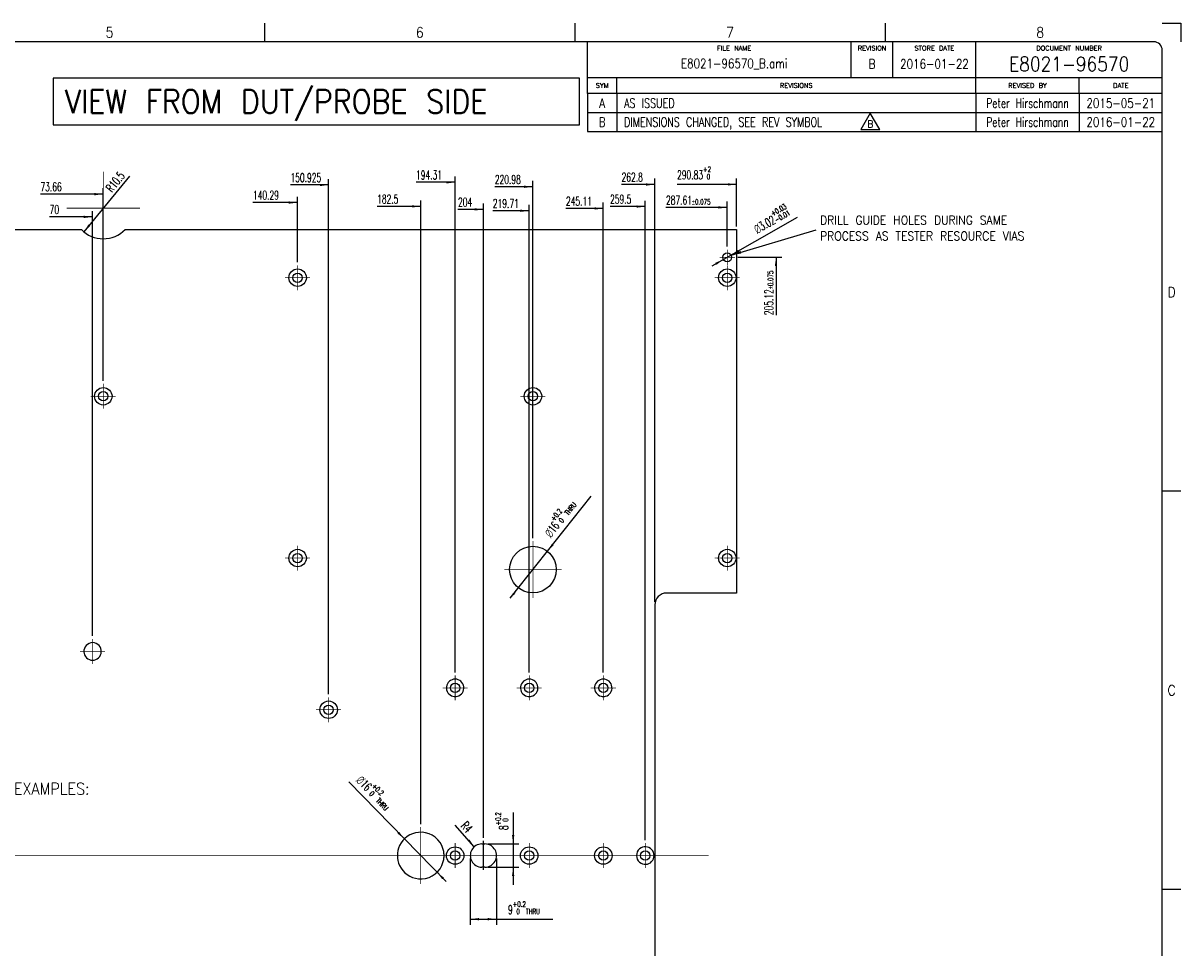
# Model space of a CAD drawing. Header units: inches. Extents: x 0 to 841, y 0 to 594.
# Tile 4 of 4: x 444 to 841, y 277 to 594. Entities that reach past the tile are written whole.
import ezdxf

# ---------------------------------------------------------------- set-up
doc = ezdxf.new("R2010")
doc.units = ezdxf.units.IN
doc.linetypes.add('DOT_CENTER', pattern=[14, 12, -1, 0, -1])
doc.layers.add('1', color=7, linetype='Continuous')
doc.styles.add('CONVERTER_11', font='txt.shx', dxfattribs={"width": 0.9})
doc.styles.add('CONVERTER_12', font='txt.shx', dxfattribs={"width": 0.63})
doc.styles.add('CONVERTER_13', font='txt.shx', dxfattribs={"width": 0.81})
doc.styles.add('CONVERTER_14', font='txt.shx', dxfattribs={"width": 0.72})
doc.styles.add('CONVERTER_15', font='txt.shx', dxfattribs={"width": 0.749})
doc.styles.add('CONVERTER_16', font='txt.shx', dxfattribs={"width": 1.035})
doc.styles.add('CONVERTER_17', font='complex.shx', dxfattribs={"width": 0.855})
doc.dimstyles.new('ME10_DIM_10', dxfattribs={"dimtxt": 3, "dimasz": 3, "dimexe": 2, "dimexo": 1, "dimgap": 1, "dimtad": 1, "dimdsep": 46, "dimtxsty": 'CONVERTER_12', "dimsah": 1, "dimcen": 0.09, "dimclrd": 3, "dimclre": 3, "dimclrt": 3, "dimadec": 0, "dimazin": 0, "dimtol": 1, "dimtp": 0.2, "dimtfac": 0.6, "dimtdec": 1, "dimtix": 1, "dimtmove": 0, "dimatfit": 3, "dimfxl": 1, "dimtolj": 1, "dimtzin": 0, "dimarcsym": 0})
doc.dimstyles.get("Standard").update_dxf_attribs({"dimtxt": 0.18, "dimasz": 0.18, "dimexe": 0.18, "dimexo": 0.0625, "dimgap": 0.09, "dimtad": 0, "dimtih": 1, "dimtoh": 1, "dimdec": 4, "dimzin": 0, "dimdsep": 46, "dimtxsty": 'Standard', "dimcen": 0.09, "dimadec": 0, "dimazin": 0, "dimtfac": 1, "dimtdec": 4, "dimtofl": 0, "dimtmove": 0, "dimatfit": 3, "dimfxl": 1, "dimtolj": 1, "dimtzin": 0, "dimarcsym": 0})

# ---------------------------------------------------------------- blocks, each defined once
blk = doc.blocks.new('E8021-96570_pcb__3', base_point=(107.04, 93.97))
at = {"color": 7, "linetype": 'Continuous'}
for p, q in [((331.72, 523.23), (464.03, 523.23)), ((479.04, 523.23), (688.7, 523.23)), ((688.7, 523.23), (688.7, 398.6)), ((688.7, 398.6), (664.67, 398.6)), ((660.67, 394.6), (660.67, 222.6)), ((601.37, 312.6), (602.37, 312.6)), ((588.35, 309.23), (588.35, 307.97)), ((602.37, 304.6), (601.37, 304.6))]:
    blk.add_line(p, q, dxfattribs=at)
for centre, radius in [((685.48, 513.72), 1.51), ((538.16, 506.72), 3), ((538.16, 506.72), 1.6), ((685.48, 506.72), 3), ((685.48, 506.72), 1.6), ((471.53, 466.08), 3), ((618.85, 466.08), 3), ((471.53, 466.08), 1.6), ((618.85, 466.08), 1.6), ((538.16, 410.6), 3), ((618.85, 406.67), 8), ((685.48, 410.6), 3), ((538.16, 410.6), 1.6), ((685.48, 410.6), 1.6), ((592.18, 366.1), 1.6), ((617.58, 366.1), 1.6), ((642.98, 366.1), 1.6), ((548.8, 358.6), 3), ((548.8, 358.6), 1.6), ((592.18, 308.6), 3), ((592.18, 308.6), 1.6), ((617.58, 308.6), 3), ((617.58, 308.6), 1.6), ((642.98, 308.6), 3), ((642.98, 308.6), 1.6), ((657.37, 308.6), 1.6)]:
    blk.add_circle(centre, radius, dxfattribs=at)
for centre, radius, start, end in [((471.53, 530.57), 10.5, 224.359, 315.641), ((664.67, 394.6), 4, 90, 180), ((467.87, 378.6), 3, 41.8103, 138.1897), ((467.87, 378.6), 3, 138.1897, 41.8103), ((592.18, 366.1), 3, 284.8351, 255.1649), ((617.58, 366.1), 3, 284.8351, 255.1649), ((642.98, 366.1), 3, 284.8351, 255.1649), ((592.18, 366.1), 3, 255.1649, 284.8351), ((617.58, 366.1), 3, 255.1649, 284.8351), ((642.98, 366.1), 3, 255.1649, 284.8351), ((580.37, 308.6), 8, 95.6672, 154.8493), ((580.37, 308.6), 8, 25.1507, 95.6672), ((580.37, 308.6), 8, 154.8493, 205.1507), ((580.37, 308.6), 8, 4.5308, 25.1507), ((601.37, 308.6), 4, 121.7883, 238.2117), ((601.37, 308.6), 4, 90, 121.7883), ((602.37, 308.6), 4, 58.2117, 90), ((602.37, 308.6), 4, 301.7883, 58.2117), ((657.37, 308.6), 3, 130.4161, 229.5839), ((657.37, 308.6), 3, 229.5839, 130.4161), ((580.37, 308.6), 8, 334.8493, 355.4692), ((580.37, 308.6), 8, 205.1507, 264.3328), ((580.37, 308.6), 8, 264.3328, 334.8493), ((601.37, 308.6), 4, 238.2117, 270), ((602.37, 308.6), 4, 270, 301.7883)]:
    blk.add_arc(centre, radius, start, end, dxfattribs=at)
at = {"layer": '1', "color": 1, "linetype": 'DOT_CENTER', "const_width": 0.25}
for points in [[(471.53, 543.12), (471.53, 518.02)], [(484.08, 530.57), (458.98, 530.57)], [(685.48, 516.38), (685.48, 511.06)], [(688.15, 513.72), (682.82, 513.72)], [(538.16, 511.02), (538.16, 502.42)], [(685.48, 511.02), (685.48, 502.42)], [(542.46, 506.72), (533.86, 506.72)], [(689.78, 506.72), (681.18, 506.72)], [(471.53, 470.38), (471.53, 461.78)], [(618.85, 470.38), (618.85, 461.78)], [(475.83, 466.08), (467.23, 466.08)], [(623.15, 466.08), (614.55, 466.08)], [(538.16, 414.9), (538.16, 406.3)], [(618.85, 416.47), (618.85, 396.87)], [(685.48, 414.9), (685.48, 406.3)], [(542.46, 410.6), (533.86, 410.6)], [(689.78, 410.6), (681.18, 410.6)], [(628.65, 406.67), (609.05, 406.67)], [(467.87, 382.9), (467.87, 374.3)], [(472.17, 378.6), (463.57, 378.6)], [(592.18, 370.4), (592.18, 361.8)], [(617.58, 370.4), (617.58, 361.8)], [(642.98, 370.4), (642.98, 361.8)], [(596.48, 366.1), (587.88, 366.1)], [(621.88, 366.1), (613.28, 366.1)], [(647.28, 366.1), (638.68, 366.1)], [(548.8, 362.9), (548.8, 354.3)], [(553.1, 358.6), (544.5, 358.6)], [(580.37, 318.4), (580.37, 298.8)], [(592.18, 312.9), (592.18, 304.3)], [(617.58, 312.9), (617.58, 304.3)], [(642.98, 312.9), (642.98, 304.3)], [(657.37, 312.9), (657.37, 304.3)], [(105.85, 308.6), (679.16, 308.6)], [(590.17, 308.6), (570.57, 308.6)], [(596.48, 308.6), (587.88, 308.6)], [(621.88, 308.6), (613.28, 308.6)], [(647.28, 308.6), (638.68, 308.6)], [(661.67, 308.6), (653.07, 308.6)]]:
    blk.add_lwpolyline(points, dxfattribs=at)
blk = doc.blocks.new('E8021-96570__4', base_point=(107.04, 93.97))
blk.add_blockref('E8021-96570_pcb__3', (107.04, 93.97))
blk = doc.blocks.new('*D14')
at = {"layer": '1', "color": 3, "linetype": 'Continuous'}
for p, q in [((612.07, 323.41), (612.07, 312.6)), ((603.37, 312.6), (614.07, 312.6)), ((612.07, 312.6), (612.07, 304.6)), ((603.37, 304.6), (614.07, 304.6)), ((612.07, 304.6), (612.07, 298.6))]:
    blk.add_line(p, q, dxfattribs=at)
at = {"layer": '1', "color": 3}
for points in [[(611.68, 315.6), (612.47, 315.6), (612.07, 312.6)], [(612.47, 301.6), (611.68, 301.6), (612.07, 304.6)]]:
    blk.add_solid(points, dxfattribs=at)
at = {"layer": '1', "color": 3, "insert": (610.32, 317.34), "char_height": 3, "attachment_point": 7, "rotation": 90, "line_spacing_factor": 0.60024, "style": 'CONVERTER_12'}
blk.add_mtext('\\C3;8\\C3;\\H1.8;\\S+0.2^  0;', dxfattribs=at)
blk = doc.blocks.new('*D29')
at = {"layer": '1', "color": 3, "linetype": 'Continuous'}
for p, q in [((689.15, 513.72), (704.2, 513.72)), ((702.2, 513.72), (702.2, 493.87))]:
    blk.add_line(p, q, dxfattribs=at)
at = {"layer": '1', "color": 3}
blk.add_solid([(702.6, 510.72), (701.81, 510.72), (702.2, 513.72)], dxfattribs=at)
at = {"layer": '1', "color": 3, "insert": (701.2, 493.87), "char_height": 3, "attachment_point": 7, "rotation": 90, "line_spacing_factor": 0.60024, "style": 'CONVERTER_12'}
blk.add_mtext('\\C3;205.12\\C3;\\H1.8;{\\Fgdt;`}0.075', dxfattribs=at)
blk = doc.blocks.new('*D40')
at = {"layer": '1', "color": 3, "linetype": 'Continuous'}
for p, q in [((580.37, 319.4), (580.37, 533.18)), ((580.37, 531.18), (565.43, 531.18))]:
    blk.add_line(p, q, dxfattribs=at)
at = {"layer": '1', "color": 3}
blk.add_solid([(577.37, 530.79), (577.37, 531.58), (580.37, 531.18)], dxfattribs=at)
at = {"layer": '1', "color": 3, "insert": (565.43, 532.18), "char_height": 3, "attachment_point": 7, "rotation": 0.0001, "line_spacing_factor": 0.60024, "style": 'CONVERTER_12'}
blk.add_mtext('182.5', dxfattribs=at)
blk = doc.blocks.new('*D42')
at = {"layer": '1', "color": 3, "linetype": 'Continuous'}
for p, q in [((688.7, 524.23), (688.7, 540.72)), ((688.7, 538.72), (668.28, 538.72))]:
    blk.add_line(p, q, dxfattribs=at)
at = {"layer": '1', "color": 3}
blk.add_solid([(685.7, 538.32), (685.7, 539.11), (688.7, 538.72)], dxfattribs=at)
at = {"layer": '1', "color": 3, "insert": (668.28, 540.47), "char_height": 3, "attachment_point": 7, "rotation": 0.0001, "line_spacing_factor": 0.60024, "style": 'CONVERTER_12'}
blk.add_mtext('\\C3;290.83\\C3;\\H1.8;\\S+2^  0;', dxfattribs=at)
blk = doc.blocks.new('*D43')
at = {"layer": '1', "color": 3, "linetype": 'Continuous'}
for p, q in [((685.48, 517.38), (685.48, 532.82)), ((685.48, 530.82), (664.47, 530.82))]:
    blk.add_line(p, q, dxfattribs=at)
at = {"layer": '1', "color": 3}
blk.add_solid([(682.48, 530.43), (682.48, 531.22), (685.48, 530.82)], dxfattribs=at)
at = {"layer": '1', "color": 3, "insert": (664.47, 531.82), "char_height": 3, "attachment_point": 7, "rotation": 0.0001, "line_spacing_factor": 0.60024, "style": 'CONVERTER_12'}
blk.add_mtext('\\C3;287.61\\C3;\\H1.8;{\\Fgdt;`}0.075', dxfattribs=at)
blk = doc.blocks.new('*D44')
at = {"layer": '1', "color": 3, "linetype": 'Continuous'}
for p, q in [((660.67, 395.6), (660.67, 540.69)), ((660.67, 538.69), (649.25, 538.69))]:
    blk.add_line(p, q, dxfattribs=at)
at = {"layer": '1', "color": 3}
blk.add_solid([(657.67, 538.29), (657.67, 539.08), (660.67, 538.69)], dxfattribs=at)
at = {"layer": '1', "color": 3, "insert": (649.25, 539.69), "char_height": 3, "attachment_point": 7, "rotation": 0.0001, "line_spacing_factor": 0.60024, "style": 'CONVERTER_12'}
blk.add_mtext('262.8', dxfattribs=at)
blk = doc.blocks.new('*D45')
at = {"layer": '1', "color": 3, "linetype": 'Continuous'}
for p, q in [((657.37, 313.9), (657.37, 533.12)), ((657.37, 531.12), (645.3, 531.12))]:
    blk.add_line(p, q, dxfattribs=at)
at = {"layer": '1', "color": 3}
blk.add_solid([(654.37, 530.73), (654.37, 531.52), (657.37, 531.12)], dxfattribs=at)
at = {"layer": '1', "color": 3, "insert": (645.3, 532.12), "char_height": 3, "attachment_point": 7, "rotation": 0.0001, "line_spacing_factor": 0.60024, "style": 'CONVERTER_12'}
blk.add_mtext('259.5', dxfattribs=at)
blk = doc.blocks.new('*D46')
at = {"layer": '1', "color": 3, "linetype": 'Continuous'}
for p, q in [((642.98, 371.4), (642.98, 532.46)), ((642.98, 530.46), (630.17, 530.46))]:
    blk.add_line(p, q, dxfattribs=at)
at = {"layer": '1', "color": 3}
blk.add_solid([(639.98, 530.07), (639.98, 530.86), (642.98, 530.46)], dxfattribs=at)
at = {"layer": '1', "color": 3, "insert": (630.17, 531.46), "char_height": 3, "attachment_point": 7, "rotation": 0.0001, "line_spacing_factor": 0.60024, "style": 'CONVERTER_12'}
blk.add_mtext('245.11', dxfattribs=at)
blk = doc.blocks.new('*D47')
at = {"layer": '1', "color": 3, "linetype": 'Continuous'}
for p, q in [((618.85, 417.47), (618.85, 539.9)), ((618.85, 537.9), (605.79, 537.9))]:
    blk.add_line(p, q, dxfattribs=at)
at = {"layer": '1', "color": 3}
blk.add_solid([(615.85, 537.51), (615.85, 538.3), (618.85, 537.9)], dxfattribs=at)
at = {"layer": '1', "color": 3, "insert": (605.79, 538.9), "char_height": 3, "attachment_point": 7, "rotation": 0.0001, "line_spacing_factor": 0.60024, "style": 'CONVERTER_12'}
blk.add_mtext('220.98', dxfattribs=at)
blk = doc.blocks.new('*D48')
at = {"layer": '1', "color": 3, "linetype": 'Continuous'}
for p, q in [((617.58, 529.68), (605.1, 529.68)), ((617.58, 371.4), (617.58, 531.68))]:
    blk.add_line(p, q, dxfattribs=at)
at = {"layer": '1', "color": 3}
blk.add_solid([(614.58, 529.28), (614.58, 530.07), (617.58, 529.68)], dxfattribs=at)
at = {"layer": '1', "color": 3, "insert": (605.1, 530.68), "char_height": 3, "attachment_point": 7, "rotation": 0.0001, "line_spacing_factor": 0.60024, "style": 'CONVERTER_12'}
blk.add_mtext('219.71', dxfattribs=at)
blk = doc.blocks.new('*D49')
at = {"layer": '1', "color": 3, "linetype": 'Continuous'}
for p, q in [((592.18, 371.4), (592.18, 541.43)), ((592.18, 539.43), (578.78, 539.43))]:
    blk.add_line(p, q, dxfattribs=at)
at = {"layer": '1', "color": 3}
blk.add_solid([(589.18, 539.04), (589.18, 539.83), (592.18, 539.43)], dxfattribs=at)
at = {"layer": '1', "color": 3, "insert": (578.78, 540.43), "char_height": 3, "attachment_point": 7, "rotation": 0.0001, "line_spacing_factor": 0.60024, "style": 'CONVERTER_12'}
blk.add_mtext('194.31', dxfattribs=at)
blk = doc.blocks.new('*D50')
at = {"layer": '1', "color": 3, "linetype": 'Continuous'}
for p, q in [((548.8, 363.9), (548.8, 540.53)), ((548.8, 538.53), (535.73, 538.53))]:
    blk.add_line(p, q, dxfattribs=at)
at = {"layer": '1', "color": 3}
blk.add_solid([(545.8, 538.13), (545.8, 538.92), (548.8, 538.53)], dxfattribs=at)
at = {"layer": '1', "color": 3, "insert": (535.73, 539.53), "char_height": 3, "attachment_point": 7, "rotation": 0.0001, "line_spacing_factor": 0.60024, "style": 'CONVERTER_12'}
blk.add_mtext('150.925', dxfattribs=at)
blk = doc.blocks.new('*D51')
at = {"layer": '1', "color": 3, "linetype": 'Continuous'}
for p, q in [((538.16, 532.49), (522.85, 532.49)), ((538.16, 512.02), (538.16, 534.49))]:
    blk.add_line(p, q, dxfattribs=at)
at = {"layer": '1', "color": 3}
blk.add_solid([(535.16, 532.1), (535.16, 532.89), (538.16, 532.49)], dxfattribs=at)
at = {"layer": '1', "color": 3, "insert": (522.85, 533.49), "char_height": 3, "attachment_point": 7, "rotation": 0.0001, "line_spacing_factor": 0.60024, "style": 'CONVERTER_12'}
blk.add_mtext('140.29', dxfattribs=at)
blk = doc.blocks.new('*D52')
at = {"layer": '1', "color": 3, "linetype": 'Continuous'}
for p, q in [((471.53, 471.38), (471.53, 537.37)), ((471.53, 535.37), (450, 535.37))]:
    blk.add_line(p, q, dxfattribs=at)
at = {"layer": '1', "color": 3}
blk.add_solid([(468.53, 534.98), (468.53, 535.77), (471.53, 535.37)], dxfattribs=at)
at = {"layer": '1', "color": 3, "insert": (450, 536.37), "char_height": 3, "attachment_point": 7, "rotation": 0.0001, "line_spacing_factor": 0.60024, "style": 'CONVERTER_12'}
blk.add_mtext('73.66', dxfattribs=at)
blk = doc.blocks.new('*D53')
at = {"layer": '1', "color": 3, "linetype": 'Continuous'}
for p, q in [((601.87, 314.7), (601.87, 532.15)), ((601.87, 530.15), (593.16, 530.15))]:
    blk.add_line(p, q, dxfattribs=at)
at = {"layer": '1', "color": 3}
blk.add_solid([(598.87, 529.75), (598.87, 530.54), (601.87, 530.15)], dxfattribs=at)
at = {"layer": '1', "color": 3, "insert": (593.16, 531.15), "char_height": 3, "attachment_point": 7, "rotation": 0.0001, "line_spacing_factor": 0.60024, "style": 'CONVERTER_12'}
blk.add_mtext('204', dxfattribs=at)
blk = doc.blocks.new('*D54')
at = {"layer": '1', "color": 3, "linetype": 'Continuous'}
for p, q in [((467.87, 383.9), (467.87, 529.58)), ((467.87, 527.58), (453.15, 527.58))]:
    blk.add_line(p, q, dxfattribs=at)
at = {"layer": '1', "color": 3}
blk.add_solid([(464.87, 527.18), (464.87, 527.97), (467.87, 527.58)], dxfattribs=at)
at = {"layer": '1', "color": 3, "insert": (453.15, 528.58), "char_height": 3, "attachment_point": 7, "rotation": 0.0001, "line_spacing_factor": 0.60024, "style": 'CONVERTER_12'}
blk.add_mtext('70', dxfattribs=at)
blk = doc.blocks.new('*D70')
at = {"layer": '1', "color": 3, "linetype": 'Continuous'}
blk.add_line((598.74, 311.61), (592.24, 319.03), dxfattribs=at)
at = {"layer": '1', "color": 3}
blk.add_solid([(596.47, 313.61), (597.06, 314.13), (598.74, 311.61)], dxfattribs=at)
at = {"layer": '1', "color": 3, "insert": (592.81, 319.9), "char_height": 3, "attachment_point": 7, "rotation": 311.2049, "line_spacing_factor": 0.60024, "style": 'CONVERTER_12'}
blk.add_mtext('\\C3; R\\C3;4', dxfattribs=at)
blk = doc.blocks.new('*D76')
at = {"layer": '1', "color": 3, "linetype": 'Continuous'}
blk.add_line((480.53, 541.59), (464.89, 522.44), dxfattribs=at)
at = {"layer": '1', "color": 3}
blk.add_solid([(466.48, 525.01), (467.1, 524.51), (464.89, 522.44)], dxfattribs=at)
at = {"layer": '1', "color": 3, "insert": (473.43, 534.47), "char_height": 3, "attachment_point": 7, "rotation": 50.7579, "line_spacing_factor": 0.60024, "style": 'CONVERTER_12'}
blk.add_mtext('\\C3; R\\C3;10.5', dxfattribs=at)
blk = doc.blocks.new('*D78')
at = {"layer": '1', "color": 3, "linetype": 'Continuous'}
blk.add_line((589.11, 299.66), (555.69, 333.86), dxfattribs=at)
at = {"layer": '1', "color": 3}
for points in [[(572.4, 316.19), (572.97, 316.74), (574.78, 314.32)], [(588.35, 301.01), (587.78, 300.46), (585.97, 302.88)]]:
    blk.add_solid(points, dxfattribs=at)
at = {"layer": '1', "color": 3, "insert": (556.76, 335.27), "char_height": 3, "attachment_point": 7, "rotation": 314.3367, "line_spacing_factor": 0.60024, "style": 'CONVERTER_12'}
blk.add_mtext('\\C3; {\\Fgdt;n}\\C3;\\C3;16\\C3;\\H1.8;\\S+0.2^  0;\\C3;THRU', dxfattribs=at)
blk = doc.blocks.new('*D79')
at = {"layer": '1', "color": 3, "linetype": 'Continuous'}
blk.add_line((611.08, 396.88), (638.79, 431.78), dxfattribs=at)
at = {"layer": '1', "color": 3}
for points in [[(625.38, 415.53), (626, 415.04), (623.83, 412.94)], [(612.33, 397.81), (611.71, 398.3), (613.88, 400.4)]]:
    blk.add_solid(points, dxfattribs=at)
at = {"layer": '1', "color": 3, "insert": (624.04, 416.02), "char_height": 3, "attachment_point": 7, "rotation": 51.5588, "line_spacing_factor": 0.60024, "style": 'CONVERTER_12'}
blk.add_mtext('\\C3; {\\Fgdt;n}\\C3;\\C3;16\\C3;\\H1.8;\\S+0.2^  0;\\C3;THRU', dxfattribs=at)
blk = doc.blocks.new('*D81')
at = {"layer": '1', "color": 3, "linetype": 'Continuous'}
blk.add_line((680.27, 510.74), (709.61, 527.5), dxfattribs=at)
at = {"layer": '1', "color": 3}
for points in [[(689.21, 516.3), (689.6, 515.61), (686.8, 514.47)], [(681.76, 511.14), (681.37, 511.83), (684.17, 512.97)]]:
    blk.add_solid(points, dxfattribs=at)
at = {"layer": '1', "color": 3, "insert": (694.34, 520.79), "char_height": 3, "attachment_point": 7, "rotation": 29.7302, "line_spacing_factor": 0.60024, "style": 'CONVERTER_12'}
blk.add_mtext('\\C3; {\\Fgdt;n}\\C3;\\C3;3.02\\C3;\\H1.8;\\S+0.03^ -0.01;', dxfattribs=at)
blk = doc.blocks.new('*D88')
at = {"layer": '1', "color": 3, "linetype": 'Continuous'}
for p, q in [((597.37, 307.6), (597.37, 284.8)), ((606.37, 307.6), (606.37, 284.8)), ((597.37, 286.8), (606.37, 286.8)), ((606.37, 286.8), (625.65, 286.8))]:
    blk.add_line(p, q, dxfattribs=at)
at = {"layer": '1', "color": 3}
for points in [[(600.37, 287.19), (600.37, 286.4), (597.37, 286.8)], [(603.37, 286.4), (603.37, 287.19), (606.37, 286.8)]]:
    blk.add_solid(points, dxfattribs=at)
at = {"layer": '1', "color": 3, "insert": (610.31, 288.55), "char_height": 3, "attachment_point": 7, "rotation": 0.0001, "line_spacing_factor": 0.60024, "style": 'CONVERTER_12'}
blk.add_mtext('\\C3;\\C3;9\\C3;\\H1.8;\\S+0.2^  0;\\C3;THRU', dxfattribs=at)
blk = doc.blocks.new('REV_TRIANGLE__5', base_point=(734.53, 559.43))
at = {"layer": '1', "color": 3, "linetype": 'Continuous'}
for p, q in [((734.53, 563.18), (731.28, 557.55)), ((737.78, 557.55), (734.53, 563.18)), ((731.28, 557.55), (737.78, 557.55))]:
    blk.add_line(p, q, dxfattribs=at)
at = {"layer": '1', "color": 3, "insert": (734.53, 559.43), "char_height": 2.5, "attachment_point": 5, "line_spacing_factor": 0.90036, "style": 'CONVERTER_11'}
blk.add_mtext('B', dxfattribs=at)
blk = doc.blocks.new('Revision_Block', base_point=(637.56, 575.41))
at = {"color": 4, "linetype": 'Continuous'}
for p, q in [((637.56, 569.86), (637.56, 575.41)), ((647.61, 569.86), (647.61, 575.41)), ((770.67, 569.86), (770.67, 575.41)), ((806.17, 569.86), (806.17, 575.41)), ((637.56, 569.86), (637.56, 563.36)), ((834.65, 569.86), (637.56, 569.86)), ((647.61, 569.86), (647.61, 563.36)), ((770.67, 569.86), (770.67, 563.36)), ((806.17, 569.86), (806.17, 563.36)), ((637.56, 563.36), (834.65, 563.36)), ((637.56, 563.36), (637.56, 556.86)), ((647.61, 563.36), (647.61, 556.86)), ((770.67, 563.36), (770.67, 556.86)), ((806.17, 563.36), (806.17, 556.86)), ((637.56, 556.86), (834.65, 556.86))]:
    blk.add_line(p, q, dxfattribs=at)
at = {"color": 4, "char_height": 1.6, "attachment_point": 5, "line_spacing_factor": 1.12545, "style": 'CONVERTER_16'}
for s, insert in [('SYM', (642.59, 572.63)), ('REVISIONS', (709.14, 572.63)), ('REVISED BY', (788.42, 572.63)), ('DATE', (820.41, 572.63))]:
    blk.add_mtext(s, dxfattribs=dict(at, insert=insert))
at = {"color": 3, "char_height": 3.2, "line_spacing_factor": 1.020408}
for s, insert, attachment_point, style in [('A', (642.59, 568.18), 2, 'CONVERTER_13'), ('AS ISSUED', (650.11, 568.18), 1, 'CONVERTER_15'), ('Peter Hirschmann', (788.42, 568.18), 2, 'CONVERTER_14'), ('2015-05-21', (820.41, 568.18), 2, 'CONVERTER_13'), ('B', (642.59, 561.68), 2, 'CONVERTER_13'), ('DIMENSIONS CHANGED, SEE REV SYMBOL', (650.11, 561.68), 1, 'CONVERTER_15'), ('Peter Hirschmann', (788.42, 561.68), 2, 'CONVERTER_14'), ('2016-01-22', (820.41, 561.68), 2, 'CONVERTER_13')]:
    blk.add_mtext(s, dxfattribs=dict(at, insert=insert, attachment_point=attachment_point, style=style))
blk = doc.blocks.new('Drawing_Grid_Zones__9', base_point=(6.35, 6.35))
at = {"layer": '1', "color": 4, "linetype": 'Continuous'}
for p, q in [((526.8625, 594), (526.8625, 587.65)), ((633.225, 594), (633.225, 587.65)), ((739.5875, 594), (739.5875, 587.65)), ((834.65, 594), (841, 594)), ((841, 594), (841, 587.65)), ((841, 433.525), (834.65, 433.525)), ((841, 297), (834.65, 297))]:
    blk.add_line(p, q, dxfattribs=at)
at = {"layer": '1', "color": 4, "char_height": 3.5, "attachment_point": 5, "line_spacing_factor": 1.080432, "style": 'CONVERTER_11'}
for s, insert in [('5', (473.68125, 590.825)), ('6', (580.04375, 590.825)), ('7', (686.40625, 590.825)), ('8', (792.76875, 590.825)), ('D', (837.825, 501.7875)), ('C', (837.825, 365.2625))]:
    blk.add_mtext(s, dxfattribs=dict(at, insert=insert))
blk = doc.blocks.new('A1_Size_Verigy_Frame__10', base_point=(6.35, 6.35))
at = {"color": 7, "linetype": 'Continuous'}
for p, q in [((637.56, 575.41), (637.56, 587.65)), ((770.75, 575.41), (770.75, 587.65)), ((637.56, 575.41), (834.65, 575.41))]:
    blk.add_line(p, q, dxfattribs=at)
at = {"layer": '1', "color": 7, "linetype": 'Continuous'}
for p, q in [((831.65, 587.65), (9.35, 587.65)), ((834.65, 9.35), (834.65, 584.65))]:
    blk.add_line(p, q, dxfattribs=at)
at = {"layer": '1', "color": 4, "linetype": 'Continuous'}
for p, q in [((728, 575.41), (728, 587.65)), ((742.28, 575.41), (742.28, 587.65))]:
    blk.add_line(p, q, dxfattribs=at)
at = {"layer": '1', "color": 7, "linetype": 'Continuous'}
blk.add_arc((831.65, 584.65), 3, 0, 90, dxfattribs=at)
at = {"layer": '1'}
for name, p in [('Drawing_Grid_Zones__9', (6.35, 6.35)), ('Revision_Block', (637.56, 575.41))]:
    blk.add_blockref(name, p, dxfattribs=at)
at = {"color": 4}
for s, insert, char_height, attachment_point, line_spacing_factor, style in [('FILE NAME', (687.87, 586.24), 1.6, 2, 1.12545, 'CONVERTER_16'), ('REVISION', (735.14, 586.24), 1.6, 2, 1.12545, 'CONVERTER_16'), ('STORE DATE', (756.52, 586.24), 1.6, 2, 1.12545, 'CONVERTER_16'), ('DOCUMENT NUMBER', (802.7, 586.24), 1.6, 2, 1.12545, 'CONVERTER_16'), ('E8021-96570_B.ami', (687.87, 580.01), 3.2, 5, 1.020408, 'CONVERTER_13'), ('2016-01-22', (756.52, 580.01), 3.2, 5, 1.020408, 'CONVERTER_13')]:
    blk.add_mtext(s, dxfattribs=dict(at, insert=insert, char_height=char_height, attachment_point=attachment_point, line_spacing_factor=line_spacing_factor, style=style))
at = {"color": 3, "insert": (802.7, 580.01), "char_height": 5, "attachment_point": 5, "line_spacing_factor": 1.020408, "style": 'CONVERTER_17'}
blk.add_mtext('E8021-96570', dxfattribs=at)
at = {"layer": '1', "color": 4, "insert": (735.14, 580.01), "char_height": 3.2, "attachment_point": 5, "line_spacing_factor": 1.020408, "style": 'CONVERTER_13'}
blk.add_mtext('B', dxfattribs=at)
blk = doc.blocks.new('Front1', base_point=(397.875, 308.6))
at = {"layer": '1', "color": 3}
blk.add_lwpolyline([(454.401, 575.128), (454.401, 559.128), (634.801, 559.128), (634.801, 575.128)], close=True, dxfattribs=at)
at = {"layer": '1', "color": 1, "linetype": 'DOT_CENTER', "const_width": 0.5}
blk.add_lwpolyline([(601.875, 313.699), (601.875, 303.699)], dxfattribs=at)
at = {"layer": '1', "color": 3}
blk.add_solid([(690.021, 515.905), (690.283, 515.022), (686.796, 514.469)], dxfattribs=at)
blk.add_blockref('E8021-96570__4', (107.045, 93.97))
at = {"layer": '1'}
for name in ['*D42', '*D76', '*D49', '*D52', '*D50', '*D47', '*D44', '*D51', '*D40', '*D45', '*D54', '*D53', '*D48', '*D46', '*D43', '*D81', '*D29', '*D79', '*D78', '*D70', '*D88']:
    blk.add_blockref(name, (0, 0), dxfattribs=at)
at = {"layer": '1', "color": 3, "style": 'CONVERTER_11', "width": 0.9}
blk.add_text('VIEW FROM DUT/PROBE SIDE', height=8, dxfattribs=at).set_placement((458.401, 563.128))
at = {"layer": '1', "color": 3, "attachment_point": 7, "line_spacing_factor": 1.080432, "style": 'CONVERTER_11'}
for s, insert, char_height in [('DRILL GUIDE HOLES DURING SAME\\PPROCESS AS TESTER RESOURCE VIAS', (717.329, 519.538), 3), ('********************************************************\\PADDITIONAL MECHANICAL FEATURES MAY BE REQUIRED.\\PREFER TO MECHNICAL DRAWING(S) OF THE FOLLOWING EXAMPLES:\\P1. PROBES\\P2. TEST SOCKET\\P3. PROBE-BACKER\\P4. PROBE-STIFFENER/SPIDER\\P5. INLAY\\PETC.\\P********************************************************', (301.341, 279.086), 4)]:
    blk.add_mtext(s, dxfattribs=dict(at, insert=insert, char_height=char_height))
at = {"layer": '1'}
dim = blk.add_aligned_dim(p1=(602.375, 304.6), p2=(602.375, 312.6), distance=-9.696, dimstyle='ME10_DIM_10', dxfattribs=at)
dim.commit()
dim.dimension.update_dxf_attribs({"geometry": '*D14', "text_midpoint": (608.821, 320.373), "text_rotation": 90})
at = {"layer": '1', "color": 3, "linetype": 'Continuous', "has_arrowhead": 0}
blk.add_leader([(686.796, 514.469), (716.018, 523.132)], dimstyle='Standard', dxfattribs=at)

msp = doc.modelspace()

# ---------------------------------------------------------------- block references
for name, p in [('A1_Size_Verigy_Frame__10', (6.35, 6.35)), ('Front1', (397.87, 308.6))]:
    msp.add_blockref(name, p)
at = {"layer": '1'}
msp.add_blockref('REV_TRIANGLE__5', (734.53, 559.43), dxfattribs=at)

doc.saveas('drawing.dxf')
